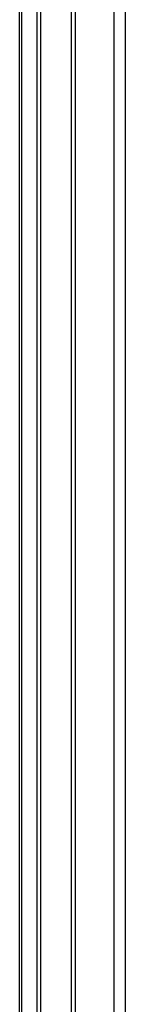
# Model space of a CAD drawing. Header units: inches. Extents: x 24 to 237, y 20 to 145.
# Tile 89 of 107: x 227.01 to 228.29, y 82.49 to 94.47. Entities that reach past the tile are written whole.
import ezdxf

# ---------------------------------------------------------------- set-up
doc = ezdxf.new("R2010")
doc.units = ezdxf.units.IN
doc.header["$MEASUREMENT"] = 0
doc.layers.add('Visible Edges(ANSI)', color=7, linetype='Continuous', lineweight=25)
doc.layers.add('Visible Tangent Edges(ANSI)', color=7, linetype='Continuous', lineweight=25)

msp = doc.modelspace()

# ---------------------------------------------------------------- linework, layer by layer
at = {"layer": 'Visible Edges(ANSI)'}
for p, q in [((227.005, 67.857), (227.005, 95.848)), ((227.215, 95.826), (227.215, 67.59)), ((227.263, 67.618), (227.263, 95.854))]:
    msp.add_line(p, q, dxfattribs=at)
at = {"layer": 'Visible Tangent Edges(ANSI)'}
for p, q in [((228.155, 96.564), (228.155, 67.298)), ((228.295, 67.298), (228.295, 96.564)), ((227.638, 68.203), (227.638, 96.17)), ((227.682, 96.17), (227.682, 68.203)), ((227.034, 67.742), (227.034, 95.883))]:
    msp.add_line(p, q, dxfattribs=at)

doc.saveas('drawing.dxf')
